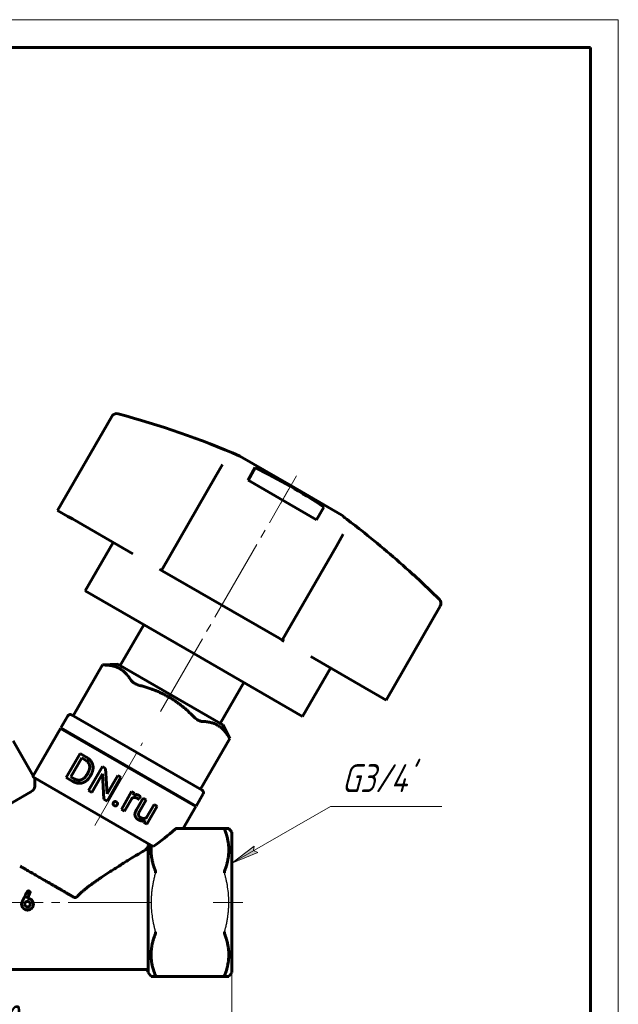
# Model space of a CAD drawing. Header units: millimetres. Extents: x 0 to 210, y 0 to 297.
# Tile 7 of 7: x 103 to 210, y 121 to 297. Entities that reach past the tile are written whole.
import ezdxf

# ---------------------------------------------------------------- set-up
doc = ezdxf.new("R2010")
doc.units = ezdxf.units.MM
for name, pattern in [('K5LT-1', [0]), ('K5LT_AXLED', [19.5, 15, -1.5, 1.5, -1.5]), ('K5LT_BASIC', [0]), ('K5LT_THIN', [0])]:
    doc.linetypes.add(name, pattern=pattern)
doc.layers.add('Системный слой', color=7, linetype='Continuous')
doc.layers.add('Системный слой (1)', color=7, linetype='Continuous', true_color=0x6c6c6c)
doc.styles.add('KDIMTEXTSTYLE', font='txt', dxfattribs={"width": 0.96, "oblique": 15, "height": 5})
doc.styles.add('KTEXTSTYLE', font='txt', dxfattribs={"width": 0.96, "height": 5})
doc.dimstyles.new('KDIMSTYLE (1.00)', dxfattribs={"dimtxt": 5, "dimasz": 1, "dimexe": 2, "dimexo": 0, "dimgap": 1, "dimtad": 1, "dimtxsty": 'KDIMTEXTSTYLE', "dimsah": 1, "dimcen": 0, "dimdle": 1, "dimadec": 0, "dimazin": 0, "dimtfac": 0.667, "dimtmove": 0, "dimatfit": 3, "dimfxl": 1, "dimtvp": 1, "dimtolj": 1, "dimtzin": 0, "dimarcsym": 0})

# ---------------------------------------------------------------- blocks, each defined once
blk = doc.blocks.new('U1')
at = {"layer": 'Системный слой (1)', "color": 143, "linetype": 'K5LT_BASIC', "lineweight": 60, "true_color": 0x33acca}
for p, q in [((133.9, 183.41), (114.42, 194.66)), ((153.39, 172.16), (133.9, 183.41))]:
    blk.add_line(p, q, dxfattribs=at)
blk = doc.blocks.new('U2')
at = {"layer": 'Системный слой (1)', "color": 143, "linetype": 'K5LT_BASIC', "lineweight": 60, "true_color": 0x33acca}
for p, q in [((173.29, 197.56), (174.85, 196.1)), ((174.85, 196.1), (176.39, 194.62)), ((176.39, 194.62), (177.91, 193.12))]:
    blk.add_line(p, q, dxfattribs=at)
blk.add_arc((64.33, 79.55), 160.62, 53.0996, 53.245, dxfattribs=at)
blk = doc.blocks.new('U3')
at = {"layer": 'Системный слой (1)', "color": 143, "linetype": 'K5LT_BASIC', "lineweight": 60, "true_color": 0x33acca}
for p, q in [((105.1, 161.51), (101.49, 167.76)), ((105.39, 161.01), (105.31, 161.15))]:
    blk.add_line(p, q, dxfattribs=at)
blk = doc.blocks.new('D1')
at = {"layer": 'Системный слой (1)'}
for points in [[(60.7, 112.81), (65.7, 113.47), (65.2, 112.81), (65.7, 112.15)], [(140.7, 112.81), (135.7, 113.47), (136.2, 112.81), (135.7, 112.15)]]:
    blk.add_hatch(color=7, dxfattribs=at).paths.add_polyline_path(points)
at = {"layer": 'Системный слой (1)', "color": 7, "linetype": 'K5LT_THIN', "lineweight": 18, "true_color": 0xffffff}
for p, q in [((140.7, 138.82), (140.7, 110.81)), ((60.7, 131.32), (60.7, 110.81)), ((60.7, 112.81), (65.7, 113.47)), ((65.7, 113.47), (65.2, 112.81)), ((136.2, 112.81), (135.7, 113.47)), ((135.7, 113.47), (140.7, 112.81)), ((65.7, 112.15), (60.7, 112.81)), ((60.7, 112.81), (140.7, 112.81)), ((65.2, 112.81), (65.7, 112.15)), ((140.7, 112.81), (135.7, 112.15)), ((135.7, 112.15), (136.2, 112.81))]:
    blk.add_line(p, q, dxfattribs=at)
blk.add_wipeout([(96.61, 113.81), (96.61, 121.19), (104.45, 121.19), (104.45, 113.81)]).dxf.layer = 'Системный слой (1)'
at = {"layer": 'Системный слой (1)', "color": 7, "insert": (96.61, 120.4), "char_height": 5, "attachment_point": 1, "style": 'KTEXTSTYLE'}
blk.add_mtext('\\fArial|b0|c204|p34;\\H5.0;\\W1.000;\\Q15;\\fGOST Type AU|b0|i0|c204|p34;\\Q15;\\W0.960;80', dxfattribs=at)
blk = doc.blocks.new('KDIMARROW_01')
at = {"layer": 'Системный слой'}
blk.add_hatch(color=0, dxfattribs=at).paths.add_polyline_path([(-5, -0.66), (0, 0), (-5, 0.66), (-4.5, 0)])
at = {"layer": 'Системный слой', "color": 0, "linetype": 'K5LT_THIN', "lineweight": 18}
for p, q in [((-4.5, 0), (-5, 0.66)), ((-5, 0.66), (0, 0)), ((0, 0), (-5, -0.66)), ((-5, -0.66), (-4.5, 0))]:
    blk.add_line(p, q, dxfattribs=at)
at = {"layer": 'Системный слой (1)', "color": 0, "linetype": 'K5LT_THIN', "lineweight": 18}
blk.add_line((111.85, 138.82), (110.85, 138.82), dxfattribs=at)
blk = doc.blocks.new('U8')
at = {"layer": 'Системный слой (1)'}
blk.add_hatch(color=7, dxfattribs=at).paths.add_polyline_path([(140.7, 145.87), (145.36, 147.78), (144.6, 148.1), (144.71, 148.92)])
at = {"layer": 'Системный слой (1)', "color": 7, "linetype": 'K5LT_THIN', "lineweight": 18, "true_color": 0xffffff}
for p, q in [((158.39, 155.99), (140.7, 145.87)), ((158.39, 155.99), (178.36, 155.99)), ((140.7, 145.87), (144.71, 148.92)), ((144.71, 148.92), (144.6, 148.1)), ((145.36, 147.78), (140.7, 145.87)), ((144.6, 148.1), (145.36, 147.78))]:
    blk.add_line(p, q, dxfattribs=at)
at = {"layer": 'Системный слой (1)', "color": 7, "insert": (160.39, 163.58), "char_height": 5, "attachment_point": 1, "style": 'KTEXTSTYLE'}
blk.add_mtext("\\fArial|b0|c204|p34;\\H5.0;\\W1.000;\\Q15;\\fGOST Type AU|b0|i0|c204|p34;\\Q15;\\W0.960;G3/4'", dxfattribs=at)
blk = doc.blocks.new('U9')
at = {"color": 7, "linetype": 'K5LT_THIN', "lineweight": 18, "true_color": 0xffffff}
for p, q in [((0, 297), (210, 297)), ((210, 297), (210, 0))]:
    blk.add_line(p, q, dxfattribs=at)
at = {"color": 143, "linetype": 'K5LT_BASIC', "lineweight": 60, "true_color": 0x33acca}
for p, q in [((20, 292), (205, 292)), ((205, 292), (205, 5))]:
    blk.add_line(p, q, dxfattribs=at)

msp = doc.modelspace()

# ---------------------------------------------------------------- linework, layer by layer
at = {"layer": 'Системный слой (1)', "color": 143, "linetype": 'K5LT_BASIC', "lineweight": 60, "true_color": 0x33acca}
for p, q in [((109.458, 209.066), (119.183, 225.909)), ((142.141, 218.806), (151.292, 213.523)), ((139.03, 217.286), (137.803, 215.159)), ((139.03, 217.286), (137.803, 215.159)), ((143.603, 214.467), (144.909, 216.73)), ((137.803, 215.159), (128.078, 198.316)), ((155.859, 207.391), (143.603, 214.467)), ((151.292, 213.523), (160.442, 208.24)), ((109.458, 209.066), (111.304, 208)), ((157.169, 209.66), (155.859, 207.391)), ((111.304, 208), (112.116, 207.531)), ((112.116, 207.531), (122.245, 201.683)), ((160.732, 207.933), (160.769, 207.996)), ((159.453, 202.659), (160.681, 204.786)), ((159.453, 202.659), (160.681, 204.786)), ((114.418, 194.655), (119.418, 203.316)), ((122.245, 201.683), (122.954, 201.274)), ((149.729, 185.816), (159.453, 202.659)), ((127.709, 198.528), (128.078, 198.316)), ((128.078, 198.316), (128.642, 197.99)), ((128.642, 197.99), (149.164, 186.141)), ((173.287, 197.563), (173.26, 197.514)), ((168.348, 175.066), (178.073, 191.909)), ((120.706, 181.244), (124.941, 188.58)), ((149.164, 186.141), (149.729, 185.816)), ((149.729, 185.816), (150.097, 185.603)), ((154.853, 182.857), (155.562, 182.448)), ((155.562, 182.448), (165.691, 176.6)), ((112.268, 172.259), (117.527, 181.368)), ((120.266, 181.499), (117.527, 181.368)), ((120.266, 181.499), (139.071, 170.642)), ((153.389, 172.155), (158.389, 180.816)), ((138.63, 170.896), (142.865, 178.231)), ((165.691, 176.6), (166.502, 176.131)), ((166.502, 176.131), (168.348, 175.066)), ((110.044, 170.08), (111.294, 172.245)), ((135.36, 158.928), (111.977, 172.428)), ((105.098, 161.514), (109.994, 169.993)), ((109.994, 169.993), (134.243, 155.993)), ((110.044, 170.08), (134.293, 156.08)), ((139.071, 170.642), (140.327, 168.205)), ((135.068, 159.096), (140.327, 168.205)), ((115.623, 166.743), (115.673, 166.83)), ((111.014, 161.186), (113.497, 165.487)), ((111.849, 161.323), (113.796, 164.696)), ((113.497, 165.487), (114.711, 164.786)), ((113.796, 164.696), (114.458, 164.314)), ((115.025, 158.871), (117.507, 163.171)), ((117.507, 163.171), (118.078, 162.842)), ((118.078, 162.842), (118.327, 158.26)), ((126.603, 148.857), (105.045, 161.303)), ((111.014, 161.186), (112.204, 160.499)), ((111.849, 161.323), (112.446, 160.978)), ((114.737, 161.748), (114.882, 161.999)), ((115.291, 161.411), (115.449, 161.686)), ((115.595, 158.542), (117.508, 161.856)), ((117.508, 161.856), (117.76, 157.292)), ((118.327, 158.26), (120.249, 161.589)), ((118.33, 156.963), (120.813, 161.263)), ((120.249, 161.589), (120.813, 161.263)), ((115.025, 158.871), (115.595, 158.542)), ((128.613, 159.243), (128.663, 159.33)), ((97.147, 154.286), (104.682, 158.635)), ((117.76, 157.292), (118.33, 156.963)), ((120.896, 155.481), (122.741, 158.676)), ((121.443, 155.165), (122.753, 157.435)), ((122.741, 158.676), (123.273, 158.369)), ((123.273, 158.369), (123.069, 157.996)), ((123.591, 155.414), (124.791, 157.492)), ((124.004, 157.296), (124.297, 157.803)), ((124.146, 155.113), (125.337, 157.177)), ((124.791, 157.492), (125.337, 157.177)), ((134.293, 156.08), (135.543, 158.245)), ((120.896, 155.481), (121.443, 155.165)), ((125.419, 154.032), (126.761, 156.355)), ((125.463, 152.844), (127.307, 156.04)), ((126.761, 156.355), (127.307, 156.04)), ((131.985, 152.083), (134.243, 155.993)), ((125.114, 153.468), (124.943, 153.145)), ((124.943, 153.145), (125.463, 152.844)), ((139.39, 152.083), (130.788, 152.083)), ((139.39, 152.083), (140.164, 152.083)), ((140.696, 151.386), (140.164, 152.083)), ((140.696, 151.386), (140.696, 126.255)), ((125.696, 126.255), (125.696, 148.997)), ((104.056, 139.541), (104.056, 139.553)), ((104.068, 139.541), (104.056, 139.541)), ((103.574, 138.447), (103.574, 138.524)), ((104.161, 138.98), (104.083, 138.98)), ((104.551, 138.421), (104.551, 138.497)), ((125.196, 126.82), (76.196, 126.82)), ((125.696, 126.255), (126.228, 125.557)), ((127.001, 125.557), (126.228, 125.557)), ((127.001, 125.557), (139.39, 125.557)), ((140.164, 125.557), (139.39, 125.557)), ((140.696, 126.255), (140.164, 125.557))]:
    msp.add_line(p, q, dxfattribs=at)
at = {"layer": 'Системный слой (1)', "color": 30, "linetype": 'K5LT_AXLED', "lineweight": 18, "true_color": 0xff8000}
for p, q in [((149.403, 210.252), (152.292, 215.255)), ((127.927, 173.054), (150.944, 212.92)), ((116.118, 152.601), (124.668, 167.41))]:
    msp.add_line(p, q, dxfattribs=at)
at = {"layer": 'Системный слой (1)', "color": 143, "linetype": 'K5LT_BASIC', "lineweight": 60, "true_color": 0x33acca}
for centre, radius, start, end in [((120.049, 225.409), 1, 75.00526, 150), ((78.751, 71.225), 160.619, 66.75497, 75.00526), ((177.207, 192.409), 1, 330, 44.99474), ((111.727, 171.995), 0.5, 60, 150), ((135.11, 158.495), 0.5, 330, 60), ((125.196, 126.32), 0.5, 0, 90)]:
    msp.add_arc(centre, radius, start, end, dxfattribs=at)
msp.add_ellipse((118.991, 157.577), major_axis=(-17.146, -9.899), ratio=0.5773503, start_param=1.6837865, end_param=1.9415475, dxfattribs=at)
for points, knots in [([(144.909, 216.73), (147.081, 215.675), (149.188, 214.563), (153.213, 212.239), (155.199, 210.992), (157.169, 209.66)], [-0.7024362, -0.7024362, -0.7024362, -0.7024362, 0, 0, 0.691763, 0.691763, 0.691763, 0.691763]), ([(160.732, 207.933), (160.732, 207.932), (160.734, 207.929), (160.744, 207.919), (160.754, 207.91), (160.779, 207.889), (160.794, 207.877), (160.824, 207.852), (160.838, 207.841), (160.861, 207.823), (160.869, 207.817), (160.88, 207.809), (160.881, 207.807), (160.885, 207.805), (160.886, 207.804), (160.887, 207.803), (160.888, 207.802), (160.89, 207.801), (160.891, 207.8), (160.894, 207.798), (160.896, 207.796), (160.903, 207.791), (160.909, 207.786), (160.932, 207.768), (160.95, 207.755), (160.968, 207.741)], [-0.085378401, -0.085378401, -0.085378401, -0.085378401, -0.077721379, -0.077721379, -0.068312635, -0.068312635, -0.059572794, -0.059572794, -0.053082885, -0.053082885, -0.049608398, -0.049608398, -0.048809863, -0.048809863, -0.048378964, -0.048378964, -0.048056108, -0.048056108, -0.047650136, -0.047650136, -0.046964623, -0.046964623, -0.044664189, -0.044664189, -0.037934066, -0.037934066, -0.037934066, -0.037934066]), ([(173.029, 197.714), (170.052, 200.45), (166.986, 203.057), (162.912, 206.266), (161.941, 207.012), (160.968, 207.741)], [89.4423482, 89.4423482, 89.4423482, 89.4423482, 90.5598065, 90.5598065, 90.9075225, 90.9075225, 90.9075225, 90.9075225]), ([(173.029, 197.714), (173.042, 197.702), (173.055, 197.69), (173.086, 197.662), (173.104, 197.646), (173.147, 197.607), (173.172, 197.585), (173.213, 197.549), (173.23, 197.535), (173.253, 197.517), (173.259, 197.513), (173.26, 197.514)], [-0.047725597, -0.047725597, -0.047725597, -0.047725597, -0.042303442, -0.042303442, -0.03501585, -0.03501585, -0.023205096, -0.023205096, -0.011447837, -0.011447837, 0, 0, 0, 0]), ([(117.833, 181.362), (117.804, 181.362), (117.777, 181.363), (117.605, 181.366), (117.527, 181.368), (117.527, 181.368)], [-0.47194042, -0.47194042, -0.47194042, -0.47194042, -0.45675952, -0.45675952, -0.36906988, -0.36906988, -0.36906988, -0.36906988]), ([(124.167, 177.705), (124.116, 177.718), (124.065, 177.732), (123.722, 177.834), (123.446, 177.951), (123.008, 178.204), (122.828, 178.35), (122.699, 178.521), (122.682, 178.546), (122.667, 178.571)], [0.85096406, 0.85096406, 0.85096406, 0.85096406, 0.86614496, 0.86614496, 0.95383703, 0.95383703, 1.0415291, 1.0415291, 1.05671, 1.05671, 1.05671, 1.05671]), ([(135.335, 171.257), (135.305, 171.258), (135.275, 171.26), (135.063, 171.286), (134.846, 171.369), (134.408, 171.622), (134.169, 171.803), (133.91, 172.048), (133.872, 172.086), (133.835, 172.123)], [0.85096406, 0.85096406, 0.85096406, 0.85096406, 0.86614496, 0.86614496, 0.95383703, 0.95383703, 1.0415291, 1.0415291, 1.05671, 1.05671, 1.05671, 1.05671]), ([(140.327, 168.205), (140.327, 168.205), (140.287, 168.271), (140.198, 168.418), (140.184, 168.441), (140.169, 168.466)], [0.95383703, 0.95383703, 0.95383703, 0.95383703, 1.0415291, 1.0415291, 1.05671, 1.05671, 1.05671, 1.05671]), ([(105.098, 161.514), (105.098, 161.514), (105.097, 161.509), (105.094, 161.496), (105.089, 161.477), (105.08, 161.443), (105.065, 161.383), (105.051, 161.327), (105.045, 161.303)], [0, 0, 0, 0, 1.5250926, 2.8109646, 3.5626265, 5.0263849, 7.4602396, 9, 9, 9, 9]), ([(105.372, 159.611), (105.383, 159.781), (105.39, 159.939), (105.404, 160.393), (105.401, 160.668), (105.391, 160.946), (105.387, 161.01), (105.387, 161.014), (105.387, 161.014), (105.387, 161.014)], [0.80776497, 0.80776497, 0.80776497, 0.80776497, 0.89315573, 0.89315573, 1.07880166, 1.07880166, 1.19858393, 1.19858393, 1.20231538, 1.20231538, 1.20231538, 1.20231538]), ([(105.534, 161.021), (105.494, 161.017), (105.454, 161.016), (105.404, 161.015), (105.395, 161.015), (105.386, 161.015)], [8.3690799, 8.3690799, 8.3690799, 8.3690799, 8.89093342, 8.89093342, 9.00661646, 9.00661646, 9.00661646, 9.00661646]), ([(104.682, 158.635), (104.701, 158.647), (104.721, 158.659), (104.866, 158.751), (104.976, 158.848), (105.166, 159.067), (105.241, 159.188), (105.307, 159.341), (105.319, 159.373), (105.336, 159.422), (105.341, 159.44), (105.35, 159.472), (105.353, 159.486), (105.36, 159.517), (105.363, 159.534), (105.369, 159.571), (105.371, 159.591), (105.372, 159.611)], [0.15353615, 0.15353615, 0.15353615, 0.15353615, 0.16150886, 0.16150886, 0.2141987, 0.2141987, 0.26888944, 0.26888944, 0.28331295, 0.28331295, 0.29139133, 0.29139133, 0.29804393, 0.29804393, 0.30566321, 0.30566321, 0.31540447, 0.31540447, 0.31540447, 0.31540447]), ([(130.788, 152.083), (130.772, 152.083), (130.731, 152.075), (130.671, 152.045), (130.602, 151.998), (130.558, 151.962), (130.531, 151.937)], [0, 0, 0, 0, 1.7316844, 3.7865019, 4.9614437, 7, 7, 7, 7]), ([(139.39, 151.937), (139.381, 151.959), (139.371, 151.99), (139.363, 152.026), (139.361, 152.049), (139.365, 152.067), (139.373, 152.08), (139.383, 152.083), (139.39, 152.083)], [0, 0, 0, 0, 2.2608013, 3.3349448, 4.7127226, 5.9901115, 7.1668955, 9, 9, 9, 9]), ([(139.39, 144.46), (139.52, 144.786), (139.712, 145.328), (139.917, 146.083), (140.022, 146.599), (140.093, 147.063), (140.147, 147.556), (140.173, 148.176), (140.148, 148.855), (140.074, 149.507), (139.946, 150.198), (139.734, 151.007), (139.525, 151.599), (139.39, 151.937)], [0, 0, 0, 0, 1.8736069, 3.0930087, 4.2598647, 4.7624016, 5.679961, 6.9998695, 8.1953144, 9.4444656, 10.6188556, 12.0564315, 14, 14, 14, 14]), ([(125.196, 148.235), (124.967, 148.097), (124.5, 147.815), (123.645, 147.297), (122.88, 146.831), (122.101, 146.353), (121.451, 145.952), (120.665, 145.463), (119.88, 144.969), (119.231, 144.556), (118.594, 144.146), (118.102, 143.825), (117.525, 143.443), (117.094, 143.154), (116.679, 142.869), (116.286, 142.597), (115.815, 142.262), (115.28, 141.87), (114.801, 141.504), (114.374, 141.162), (113.995, 140.844), (113.657, 140.542), (113.354, 140.255), (113.168, 140.064), (113.08, 139.97)], [0, 0, 0, 0, 1.6535398, 3.2681096, 5.6583876, 6.4400941, 7.986575, 9.510768, 11.0317904, 12.565837, 13.3426353, 14.8577672, 15.5682633, 16.8870225, 17.5054039, 18.1056223, 19.2750945, 20.3419167, 21.3081207, 22.1678712, 22.9664221, 23.6937671, 24.3672533, 25, 25, 25, 25]), ([(125.696, 148.943), (125.696, 148.907), (125.69, 148.868), (125.664, 148.773), (125.64, 148.718), (125.571, 148.593), (125.519, 148.522), (125.378, 148.365), (125.286, 148.29), (125.196, 148.235)], [-0.10205872, -0.10205872, -0.10205872, -0.10205872, -0.08679558, -0.08679558, -0.06612259, -0.06612259, -0.03792557, -0.03792557, 0, 0, 0, 0]), ([(126.269, 149.05), (126.252, 148.872), (126.235, 148.625), (126.226, 148.238), (126.23, 147.884), (126.257, 147.434), (126.312, 146.95), (126.406, 146.396), (126.528, 145.878), (126.719, 145.216), (126.876, 144.775), (127.001, 144.46)], [0, 0, 0, 0, 1.4126907, 1.9335366, 2.9986036, 4.1294838, 5.393717, 6.763476, 8.472553, 9.4635656, 12, 12, 12, 12]), ([(104.155, 144.497), (104.031, 144.569), (103.877, 144.657), (103.664, 144.78), (103.536, 144.854), (103.401, 144.932), (103.287, 144.998), (103.157, 145.073), (102.985, 145.172), (102.852, 145.249), (102.772, 145.295)], [0, 0, 0, 0, 2.9014359, 3.618296, 5.023769, 5.9413326, 6.8497664, 7.7483095, 9.0634754, 11, 11, 11, 11]), ([(113.08, 139.97), (113.068, 139.957), (113.049, 139.938), (113.023, 139.913), (113.004, 139.896), (112.985, 139.88), (112.965, 139.863), (112.946, 139.847), (112.926, 139.833), (112.906, 139.82), (112.886, 139.806), (112.867, 139.794), (112.847, 139.783), (112.828, 139.773), (112.81, 139.764), (112.787, 139.753), (112.764, 139.743), (112.737, 139.732), (112.716, 139.725), (112.695, 139.719), (112.677, 139.714), (112.657, 139.709), (112.638, 139.705), (112.616, 139.702), (112.596, 139.7), (112.577, 139.698), (112.557, 139.698), (112.538, 139.698), (112.521, 139.699), (112.513, 139.7), (112.506, 139.701), (112.499, 139.702), (112.491, 139.703), (112.484, 139.704), (112.477, 139.706), (112.468, 139.708), (112.458, 139.71), (112.449, 139.713), (112.441, 139.716), (112.435, 139.718), (112.429, 139.721), (112.423, 139.724), (112.416, 139.727), (112.403, 139.735), (112.383, 139.746), (112.358, 139.761), (112.329, 139.774), (112.301, 139.785), (112.272, 139.798), (112.239, 139.813), (112.195, 139.837), (112.141, 139.872), (112.08, 139.914), (112.017, 139.958), (111.953, 139.994), (111.894, 140.028), (111.818, 140.072), (111.719, 140.13), (111.583, 140.208), (111.416, 140.304), (111.21, 140.423), (110.97, 140.562), (110.745, 140.692), (110.546, 140.807), (110.313, 140.941), (110.061, 141.087), (109.789, 141.244), (109.565, 141.373), (109.326, 141.511), (108.977, 141.713), (108.385, 142.054), (107.763, 142.414), (106.961, 142.877), (106.35, 143.229), (105.729, 143.588), (105.341, 143.812), (104.949, 144.039), (104.553, 144.267), (104.288, 144.42), (104.155, 144.497)], [0, 0, 0, 0, 0.4201584, 0.621567, 0.8165339, 1.0133971, 1.2101293, 1.4027199, 1.5882174, 1.7735033, 1.9572626, 2.1368565, 2.3053804, 2.4696934, 2.6267902, 2.7789879, 3.0664068, 3.2012454, 3.4516379, 3.5690059, 3.711682, 3.8808301, 4.0402228, 4.1609631, 4.3916394, 4.5063982, 4.5900517, 4.8509242, 4.9405164, 4.9845863, 5.0429947, 5.1012492, 5.1592636, 5.2168325, 5.2741347, 5.3312659, 5.4185839, 5.5099989, 5.5582161, 5.6078806, 5.6596498, 5.7120445, 5.765912, 5.8202661, 6.0622269, 6.300993, 6.5020273, 6.8010582, 6.9933184, 7.2586444, 7.6593836, 8.1581862, 8.7495129, 9.3404691, 9.875412, 10.3689916, 10.8476594, 11.8195226, 12.9299231, 14.4567005, 16.3360413, 18.5777809, 21.0329029, 22.3959749, 23.9070215, 27.227045, 29.0861537, 31.1076717, 33.1825896, 35.4409361, 40.4470892, 49.0750789, 52.2516043, 62.1502897, 65.6326354, 69.1458987, 72.7298537, 76.349679, 80, 80, 80, 80]), ([(127.001, 144.46), (127.01, 144.438), (127.021, 144.4), (127.029, 144.341), (127.03, 144.291), (127.027, 144.237), (127.019, 144.176), (127.009, 144.133), (127.001, 144.107)], [0, 0, 0, 0, 2.2608013, 3.3349448, 4.7127226, 5.9901115, 7.1668955, 9, 9, 9, 9]), ([(139.39, 144.107), (139.381, 144.139), (139.371, 144.187), (139.363, 144.254), (139.361, 144.306), (139.365, 144.356), (139.373, 144.409), (139.383, 144.442), (139.39, 144.46)], [0, 0, 0, 0, 2.2608013, 3.3349448, 4.7127226, 5.9901115, 7.1668955, 9, 9, 9, 9]), ([(127.001, 133.18), (126.871, 132.855), (126.679, 132.313), (126.474, 131.557), (126.37, 131.041), (126.299, 130.577), (126.244, 130.084), (126.219, 129.464), (126.244, 128.785), (126.318, 128.134), (126.446, 127.443), (126.658, 126.633), (126.867, 126.041), (127.001, 125.704)], [0, 0, 0, 0, 1.8736069, 3.0930087, 4.2598647, 4.7624016, 5.679961, 6.9998695, 8.1953144, 9.4444656, 10.6188556, 12.0564315, 14, 14, 14, 14]), ([(127.001, 133.534), (127.01, 133.502), (127.021, 133.453), (127.029, 133.386), (127.03, 133.334), (127.027, 133.284), (127.019, 133.231), (127.009, 133.198), (127.001, 133.18)], [0, 0, 0, 0, 2.2608013, 3.3349448, 4.7127226, 5.9901115, 7.1668955, 9, 9, 9, 9]), ([(139.39, 133.18), (139.381, 133.203), (139.371, 133.24), (139.363, 133.299), (139.361, 133.349), (139.365, 133.403), (139.373, 133.464), (139.383, 133.508), (139.39, 133.534)], [0, 0, 0, 0, 2.2608013, 3.3349448, 4.7127226, 5.9901115, 7.1668955, 9, 9, 9, 9]), ([(139.39, 125.704), (139.52, 126.029), (139.712, 126.571), (139.917, 127.326), (140.022, 127.842), (140.093, 128.307), (140.147, 128.8), (140.173, 129.419), (140.148, 130.099), (140.074, 130.75), (139.946, 131.441), (139.734, 132.25), (139.525, 132.843), (139.39, 133.18)], [0, 0, 0, 0, 1.8736069, 3.0930087, 4.2598647, 4.7624016, 5.679961, 6.9998695, 8.1953144, 9.4444656, 10.6188556, 12.0564315, 14, 14, 14, 14]), ([(127.001, 125.704), (127.01, 125.681), (127.021, 125.65), (127.029, 125.614), (127.03, 125.591), (127.027, 125.574), (127.019, 125.561), (127.009, 125.557), (127.001, 125.557)], [0, 0, 0, 0, 2.2608013, 3.3349448, 4.7127226, 5.9901115, 7.1668955, 9, 9, 9, 9]), ([(139.39, 125.557), (139.381, 125.557), (139.371, 125.562), (139.363, 125.578), (139.361, 125.597), (139.365, 125.623), (139.373, 125.657), (139.383, 125.685), (139.39, 125.704)], [0, 0, 0, 0, 2.2608013, 3.3349448, 4.7127226, 5.9901115, 7.1668955, 9, 9, 9, 9])]:
    msp.add_open_spline(points, degree=3, knots=knots, dxfattribs=at)
for points, weights in [([(122.667, 178.571), (121.024, 181.307), (117.833, 181.362)], [1.7690908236, 1.96110085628, 1.7690908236]), ([(133.835, 172.123), (129.775, 176.255), (124.167, 177.705)], [1.85135254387, 2.0522909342, 1.85135254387]), ([(140.169, 168.466), (138.526, 171.202), (135.335, 171.257)], [1.48235533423, 1.64324424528, 1.48235533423])]:
    msp.add_rational_spline(points, weights, degree=2, dxfattribs=at)
for points, degree in [([(115.196, 163.338), (115.087, 163.943), (114.458, 164.314)], 2), ([(115.56, 163.965), (115.272, 164.462), (114.711, 164.786)], 2), ([(114.882, 161.999), (115.306, 162.732), (115.196, 163.338)], 2), ([(115.449, 161.686), (115.789, 162.281), (115.819, 162.874)], 2), ([(115.819, 162.874), (115.848, 163.468), (115.56, 163.965)], 2), ([(112.446, 160.978), (113.101, 160.6), (113.702, 160.797)], 2), ([(113.702, 160.797), (114.302, 160.994), (114.737, 161.748)], 2), ([(114.44, 160.48), (114.94, 160.802), (115.291, 161.411)], 2), ([(112.204, 160.499), (112.787, 160.171), (113.364, 160.164)], 2), ([(113.364, 160.164), (113.941, 160.158), (114.44, 160.48)], 2), ([(122.753, 157.435), (123.209, 157.782), (123.747, 157.472)], 2), ([(124.078, 157.984), (123.585, 158.269), (123.069, 157.996)], 2), ([(123.747, 157.472), (123.892, 157.388), (124.004, 157.296)], 2), ([(124.297, 157.803), (124.238, 157.892), (124.078, 157.984)], 2), ([(119.469, 156.686), (119.39, 156.55), (119.422, 156.41)], 2), ([(119.422, 156.41), (119.453, 156.27), (119.621, 156.173)], 2), ([(119.689, 156.873), (119.55, 156.827), (119.469, 156.686)], 2), ([(119.621, 156.173), (119.79, 156.076), (119.93, 156.117)], 2), ([(119.996, 156.822), (119.828, 156.919), (119.689, 156.873)], 2), ([(119.93, 156.117), (120.07, 156.158), (120.148, 156.294)], 2), ([(120.197, 156.58), (120.164, 156.725), (119.996, 156.822)], 2), ([(120.148, 156.294), (120.23, 156.435), (120.197, 156.58)], 2), ([(123.591, 155.414), (123.258, 154.831), (123.354, 154.379)], 2), ([(123.354, 154.379), (123.45, 153.928), (123.961, 153.633)], 2), ([(123.961, 153.633), (124.578, 153.277), (125.114, 153.468)], 2), ([(124.317, 154.046), (123.726, 154.387), (124.146, 155.113)], 2), ([(125.419, 154.032), (124.943, 153.684), (124.317, 154.046)], 2), ([(125.696, 148.997), (125.753, 149.092), (125.81, 149.187), (125.868, 149.281)], 3), ([(103.431, 139.553), (103.001, 138.833), (103.001, 138.474)], 2), ([(104.135, 140.844), (104.028, 140.844), (103.431, 139.553)], 2), ([(104.056, 139.553), (104.056, 139.584), (104.135, 139.75)], 2), ([(105.06, 138.823), (104.753, 139.541), (104.068, 139.541)], 2), ([(104.251, 140.87), (104.218, 140.87), (104.135, 140.844)], 2), ([(104.135, 139.75), (104.539, 140.516), (104.539, 140.596)], 2), ([(104.539, 140.596), (104.539, 140.817), (104.251, 140.87)], 2), ([(103.001, 138.474), (103.001, 138.412), (103.065, 138.146)], 2), ([(103.065, 138.146), (103.41, 137.456), (104.056, 137.456)], 2), ([(103.6, 138.669), (103.574, 138.616), (103.574, 138.524)], 2), ([(103.574, 138.447), (103.574, 138.21), (103.888, 138.043)], 2), ([(104.083, 138.98), (103.719, 138.98), (103.6, 138.669)], 2), ([(103.888, 138.043), (104.028, 138.017), (104.068, 138.017)], 2), ([(104.056, 137.456), (104.389, 137.456), (104.682, 137.651)], 2), ([(104.068, 138.017), (104.432, 138.017), (104.551, 138.421)], 2), ([(104.551, 138.497), (104.551, 138.856), (104.161, 138.98)], 2), ([(104.682, 137.651), (105.124, 137.996), (105.124, 138.512)], 2), ([(105.124, 138.512), (105.098, 138.716), (105.06, 138.823)], 2)]:
    msp.add_open_spline(points, degree=degree, dxfattribs=at)
at = {"layer": 'Системный слой (1)', "color": 7, "linetype": 'K5LT-1'}
for points in [[(127.001, 144.107), (126.969, 143.993), (126.906, 143.763), (126.786, 143.296), (126.675, 142.822), (126.579, 142.35), (126.512, 141.996), (126.452, 141.639), (126.402, 141.299), (126.359, 140.975), (126.313, 140.565), (126.276, 140.145), (126.25, 139.718), (126.233, 139.33), (126.225, 138.887), (126.23, 138.391), (126.247, 137.976), (126.267, 137.644), (126.312, 137.037), (126.387, 136.402), (126.495, 135.745), (126.574, 135.308), (126.663, 134.879), (126.76, 134.455), (126.837, 134.144), (126.917, 133.837), (126.973, 133.634), (127.001, 133.534)], [(139.39, 133.534), (139.422, 133.648), (139.486, 133.878), (139.606, 134.344), (139.716, 134.818), (139.813, 135.29), (139.879, 135.645), (139.939, 136.001), (139.99, 136.341), (140.032, 136.666), (140.079, 137.076), (140.116, 137.495), (140.142, 137.922), (140.158, 138.311), (140.166, 138.754), (140.161, 139.25), (140.145, 139.665), (140.125, 139.996), (140.08, 140.603), (140.004, 141.238), (139.897, 141.895), (139.818, 142.332), (139.729, 142.761), (139.631, 143.185), (139.555, 143.496), (139.474, 143.804), (139.419, 144.006), (139.39, 144.107)]]:
    msp.add_open_spline(points, degree=3, knots=[0, 0, 0, 0, 0.2696627, 0.5393255, 1.078651, 1.3483137, 1.6179765, 1.8876392, 2.157302, 2.388238, 2.6191741, 3.0810461, 3.3299833, 3.5789205, 3.9500236, 4.3211267, 4.6922298, 4.8777814, 5.0633329, 6.0574986, 6.3060401, 6.5545815, 7.0516643, 7.2887483, 7.5258322, 7.7629161, 8, 8, 8, 8], dxfattribs=at)

# ---------------------------------------------------------------- block references
at = {"layer": 'Системный слой (1)'}
for name in ['U2', 'U1', 'U3', 'U8']:
    msp.add_blockref(name, (0, 0), dxfattribs=at)

# ---------------------------------------------------------------- next in the draw order: dimensions: what is measured, and where the dimension line sits
at = {"layer": 'Системный слой (1)', "color": 7}
dim = msp.add_linear_dim(base=(60.696, 112.808), p1=(140.696, 138.82), p2=(60.696, 131.32), dimstyle='KDIMSTYLE (1.00)', override={"dimexo": 0, "dimpost": '\\fGOST Type AU|b0|c204|p34;\\H5.0;\\W0.960;\\Q15;<>', "dimblk1": 'KDIMARROW_01', "dimblk2": 'KDIMARROW_01', "dimse1": 0, "dimse2": 0, "dimclrt": 7, "dimtol": 1, "dimtp": 0, "dimtm": 0, "dimtdec": 5, "dimtolj": 1}, dxfattribs=at)
dim.commit()
dim.dimension.update_dxf_attribs({"geometry": 'D1', "text_midpoint": (100.696, 112.808), "dimtype": 160})

# ---------------------------------------------------------------- next in the draw order: linework, layer by layer
at = {"layer": 'Системный слой (1)', "color": 30, "linetype": 'K5LT_AXLED', "lineweight": 18, "true_color": 0xff8000}
for p, q in [((72.362, 138.82), (127.196, 138.82)), ((137.362, 138.82), (142.696, 138.82))]:
    msp.add_line(p, q, dxfattribs=at)

# ---------------------------------------------------------------- next in the draw order: block references
msp.add_blockref('U9', (0, 0))

doc.saveas('drawing.dxf')
